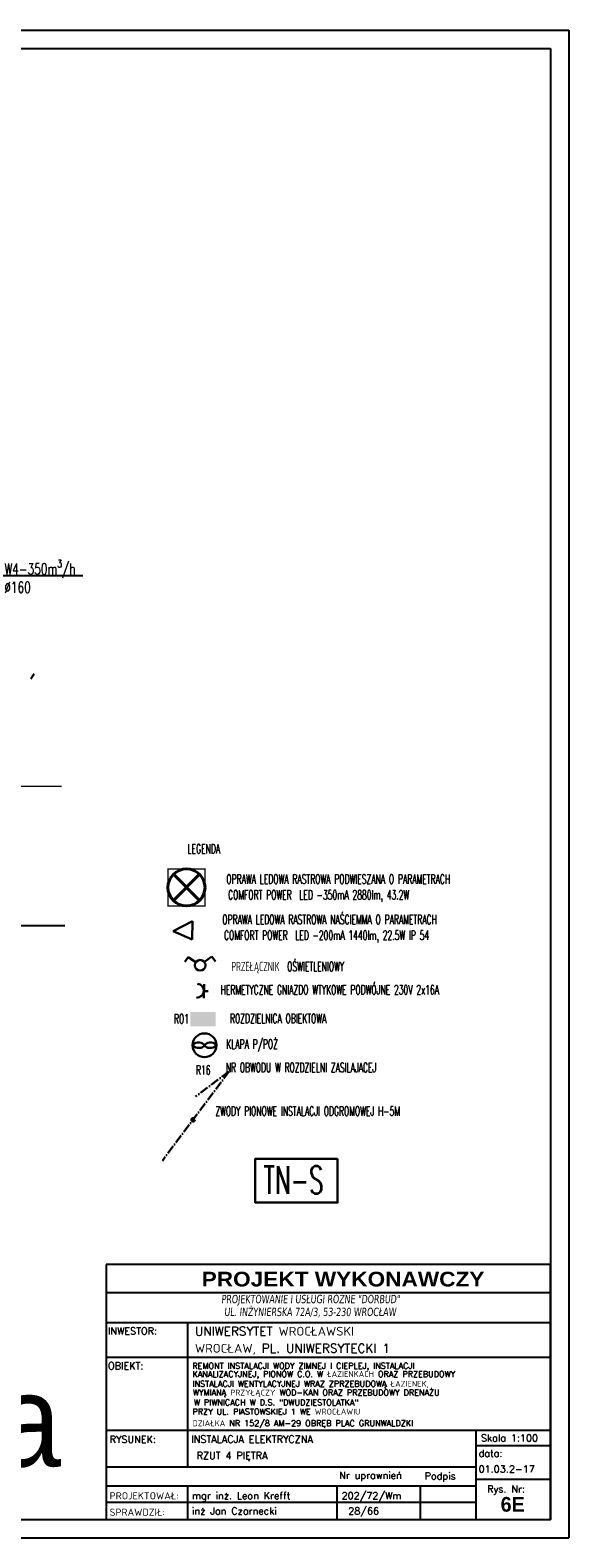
# Model space of a CAD drawing. Header units: millimetres. Extents: x -6513 to 30474, y -6915 to 65597.
# Tile 187 of 256: x 7595 to 8328, y 15786 to 17836. Entities that reach past the tile are written whole.
import ezdxf
from ezdxf.enums import TextEntityAlignment as Align

# ---------------------------------------------------------------- set-up
doc = ezdxf.new("R2010")
doc.units = ezdxf.units.MM
doc.linetypes.add('ACAD_ISO10W100', pattern=[18, 12, -3, 0, -3])
for name, color, linetype, lineweight in [('A_cienka', 8, 'Continuous', 5), ('A_linia przekroj', 8, 'Continuous', 25), ('DB-WM-wywiew-opis', 8, 'Continuous', 25), ('E_gniazda wtykowe', 1, 'Continuous', 30), ('E_oświetlenie', 1, 'Continuous', 30), ('E_technologia', 1, 'ACAD_ISO10W100', 30), ('R-TABELKA', 8, 'Continuous', 25)]:
    doc.layers.add(name, color=color, linetype=linetype, lineweight=lineweight)
doc.styles.add('romans', font='romans.shx', dxfattribs={"width": 0.8, "oblique": 5})
doc.styles.add('SIMPLEXD', font='SIMPLEX.SHX', dxfattribs={"width": 0.6})
doc.styles.get("Standard").update_dxf_attribs({"font": 'txt.shx', "width": 0.9})
doc.styles.add('styl Arial', font='ARIAL.TTF', dxfattribs={"width": 0.9})
doc.styles.add('TECHNICBOLD', font='teb_____.pfb')

# ---------------------------------------------------------------- blocks, each defined once
blk = doc.blocks.new('raster')
at = {"layer": 'E_oświetlenie', "lineweight": 40}
for p, q in [((-21.2, 21.2), (21.2, -21.2)), ((21.2, 21.2), (-21.2, -21.2))]:
    blk.add_line(p, q, dxfattribs=at)
at = {"layer": 'E_oświetlenie', "const_width": 2}
blk.add_lwpolyline([(-30, -30), (30, -30), (30, 30), (-30, 30)], close=True, dxfattribs=at)
at = {"layer": 'E_oświetlenie', "lineweight": 40}
blk.add_circle((0, 0), 30, dxfattribs=at)
blk = doc.blocks.new('gw1')
at = {"layer": 'E_gniazda wtykowe'}
for p, q in [((99083.8, 55833.1), (99083.8, 55845.4)), ((99083.8, 55839.3), (99080.1, 55839.3))]:
    blk.add_line(p, q, dxfattribs=at)
blk.add_arc((99089.8, 55839), 6.04, 87.7958, 267.7958, dxfattribs=at)

msp = doc.modelspace()

# ---------------------------------------------------------------- hatches: boundary and pattern name
at = {"layer": 'E_oświetlenie'}
for points in [[(7813.004, 16490.716), (7847.809, 16490.716), (7847.809, 16500.796), (7813.004, 16500.796)], [(7813.004, 16481.329), (7847.809, 16481.329), (7847.809, 16491.409), (7813.004, 16491.409)]]:
    msp.add_hatch(color=256, dxfattribs=at).paths.add_polyline_path(points)

# ---------------------------------------------------------------- linework, layer by layer
at = {"layer": 'A_cienka'}
msp.add_line((7483.489, 16807.577), (7638.111, 16807.577), dxfattribs=at)
at = {"layer": 'DB-WM-wywiew-opis'}
for points in [[(7666.814, 17093.691), (7556.664, 17093.691), (7490.709, 17042.949)], [(7642.607, 16617.829), (7531.457, 16617.829), (7489.209, 16559.949)]]:
    msp.add_lwpolyline(points, dxfattribs=at)
at = {"layer": 'E_oświetlenie'}
for p, q in [((7600.826, 16960.684), (7596.125, 16953.907)), ((7789.836, 16610.522), (7815.889, 16624.062)), ((7789.836, 16610.522), (7815.533, 16599.279)), ((7815.533, 16599.279), (7815.889, 16624.062)), ((7810.252, 16575.45), (7805.551, 16568.674)), ((7820.544, 16568.31), (7810.252, 16575.45)), ((7832.266, 16568.906), (7842.511, 16576.114)), ((7842.511, 16576.114), (7847.257, 16569.369)), ((7831.115, 16456.856), (7833.64, 16453.938)), ((7833.64, 16456.856), (7831.115, 16453.938))]:
    msp.add_line(p, q, dxfattribs=at)
at = {"layer": 'E_oświetlenie', "const_width": 1.05}
msp.add_lwpolyline([(7815.889, 16624.062), (7789.836, 16610.522), (7815.533, 16599.279)], close=True, dxfattribs=at)
at = {"layer": 'E_oświetlenie'}
msp.add_lwpolyline([(8013.428, 16301.035), (7901.525, 16301.035), (7901.525, 16241.593), (8013.428, 16241.593)], close=True, dxfattribs=at)
for centre, radius in [((7826.503, 16564.176), 7.252), ((7832.377, 16455.397), 16.199)]:
    msp.add_circle(centre, radius, dxfattribs=at)
for centre, start_param, end_param in [((7824.369, 16455.397), 3.54986568, 9.01650493), ((7840.386, 16455.397), 0.40827303, 5.87491228)]:
    msp.add_ellipse(centre, major_axis=(-7.35, 0), ratio=0.5, start_param=start_param, end_param=end_param, dxfattribs=at)
at = {"layer": 'E_technologia'}
for q in [(7775.107, 16298.297), (7820.371, 16385.781)]:
    msp.add_line((7865.701, 16419.665), q, dxfattribs=at)
msp.add_circle((7816.932, 16354.123), 2.377, dxfattribs=at)
at = {"layer": 'R-TABELKA'}
for p, q in [((-3136.084, 17835.732), (8327.828, 17835.732)), ((8327.828, 17835.732), (8327.828, 15785.648)), ((-3011.084, 17810.732), (8302.828, 17810.732)), ((8302.828, 17810.732), (8302.828, 15810.648)), ((8302.828, 16157.382), (7698.818, 16157.382)), ((8302.828, 16157.382), (7698.818, 16157.382)), ((8302.828, 16118.795), (7698.818, 16118.795)), ((8302.828, 16118.795), (7698.818, 16118.795)), ((8302.828, 16078.219), (7698.818, 16078.219)), ((8302.828, 16078.219), (7698.818, 16078.219)), ((7809.118, 16078.219), (7809.118, 15881.934)), ((7809.118, 16078.219), (7809.118, 15881.934)), ((8302.828, 16030.803), (7698.818, 16030.803)), ((8302.828, 16030.803), (7698.818, 16030.803)), ((8302.828, 15931.55), (7698.818, 15931.55)), ((8302.828, 15931.55), (7698.818, 15931.55)), ((8201.523, 15881.934), (7698.818, 15881.934)), ((8201.523, 15881.934), (7698.818, 15881.934)), ((8200.846, 15855.701), (7698.818, 15855.701)), ((8200.846, 15855.701), (7698.818, 15855.701)), ((8200.846, 15855.701), (7698.818, 15855.701)), ((8200.846, 15855.701), (7698.818, 15855.701)), ((7809.118, 15855.701), (7809.118, 15854.392)), ((7809.118, 15855.701), (7809.118, 15810.648)), ((7809.118, 15855.701), (7809.118, 15854.392)), ((7809.118, 15855.701), (7809.118, 15810.648)), ((8200.846, 15833.707), (7698.818, 15833.707)), ((8200.846, 15833.707), (7698.818, 15833.707)), ((-3011.084, 15810.648), (8302.828, 15810.648)), ((-3136.084, 15785.648), (8327.828, 15785.648))]:
    msp.add_line(p, q, dxfattribs=at)
at = {"layer": 'R-TABELKA', "flags": 128}
for points in [[(7698.818, 15810.648), (8302.828, 15810.648), (8302.828, 16157.382)], [(7698.818, 16157.382), (7698.818, 15810.648)], [(7698.818, 15810.648), (8302.828, 15810.648), (8302.828, 16157.382)], [(7698.818, 16157.382), (7698.818, 15810.648)], [(7698.818, 15810.648), (8302.828, 15810.648), (8302.828, 16157.382)], [(8201.523, 15931.55), (8201.523, 15810.648)], [(8201.523, 15931.55), (8201.523, 15810.648)], [(8201.523, 15911.063), (8303.505, 15911.063)], [(8201.523, 15911.063), (8303.505, 15911.063)], [(8012.227, 15855.701), (8012.227, 15810.648)], [(8012.227, 15855.701), (8012.227, 15810.648)], [(8125.88, 15855.701), (8125.88, 15810.648)], [(8125.88, 15855.701), (8125.88, 15810.648)], [(8201.523, 15865.352), (8303.505, 15865.352)], [(8201.523, 15865.352), (8303.505, 15865.352)]]:
    msp.add_lwpolyline(points, dxfattribs=at)

# ---------------------------------------------------------------- block references
at = {"layer": 'E_oświetlenie', "lineweight": 40, "xscale": 0.8399999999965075, "yscale": 0.8400000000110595, "zscale": 0.8399999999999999, "rotation": 180}
msp.add_blockref('raster', (7807.893, 16670.053), dxfattribs=at)
at = {"layer": 'E_oświetlenie', "xscale": 1.575000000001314, "yscale": 1.575000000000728, "zscale": 1.575, "rotation": 178.7624398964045}
msp.add_blockref('gw1', (165751.645, 101084.812), dxfattribs=at)

# ---------------------------------------------------------------- texts
at = {"layer": 'A_linia przekroj', "insert": (6746.427, 16007.6), "char_height": 125, "width": 15819.53733, "attachment_point": 1, "style": 'styl Arial'}
msp.add_mtext('rzut IV piętra ', dxfattribs=at)
at = {"layer": 'DB-WM-wywiew-opis', "insert": (7560.279, 17115.724), "char_height": 15, "width": 37.14159, "attachment_point": 1}
msp.add_mtext('\\A1;{\\Fsimplex|c238;\\W0.7;W4-350m\\H0.7x;\\S3^ ;\\H1.4286x;/h\\P%%C160}', dxfattribs=at)
at = {"layer": 'E_oświetlenie', "style": 'SIMPLEXD', "width": 0.6}
for s, height, p in [('LEGENDA', 12.6, (7809.255, 16716.333)), ('OPRAWA LEDOWA RASTROWA PODWIESZANA O PARAMETRACH  ', 12.6, (7862.111, 16675.114)), ('COMFORT POWER  LED -350mA 2880lm, 43.2W', 12.6, (7864.428, 16653.704)), ('OPRAWA LEDOWA RASTROWA NAŚCIEMMA O PARAMETRACH  ', 12.6, (7856.628, 16620.138)), ('COMFORT POWER  LED -200mA 1440lm, 22.5W IP 54', 12.6, (7858.944, 16598.728)), ('PRZEŁĄCZNIK  OŚWIETLENIOWY', 12.6, (7868.902, 16556.24)), ('HERMETYCZNE GNIAZDO WTYKOWE PODWÓJNE 230V 2x16A', 12.6, (7854.184, 16524.678)), ('RO1', 12.6, (7790.885, 16485.13)), ('ROZDZIELNICA OBIEKTOWA', 12.6, (7867.101, 16485.564)), ('KLAPA P/POŻ', 12.6, (7861.887, 16450.697)), ('R16', 12.6, (7820.847, 16415.468)), ('NR OBWODU W ROZDZIELNI ZASILAJACEJ', 12.6, (7861.276, 16418.921)), ('ZWODY PIONOWE INSTALACJI ODGROMOWEJ H-5M', 12.6, (7847.095, 16359.669)), ('TN-S', 37.8, (7912.53, 16253.275))]:
    msp.add_text(s, height=height, dxfattribs=at).set_placement(p)
at = {"layer": 'R-TABELKA', "style": 'TECHNICBOLD', "width": 1.15}
msp.add_text('PROJEKT WYKONAWCZY', height=20, dxfattribs=at).set_placement((8020.776, 16127.436), align=Align.CENTER)
msp.add_text('PROJEKT WYKONAWCZY', height=20, dxfattribs=at).set_placement((8020.776, 16127.436), align=Align.CENTER)
at = {"layer": 'R-TABELKA', "style": 'romans'}
for s, height, p in [('UNIWERSYTET WROCŁAWSKI', 12, (7819.406, 16060.602)), ('UNIWERSYTET WROCŁAWSKI', 12, (7819.406, 16060.602)), ('INWESTOR:', 9.6, (7701.23, 16062.162)), ('INWESTOR:', 9.6, (7701.23, 16062.162)), ('WROCŁAW, PL. UNIWERSYTECKI 1', 12, (7819.406, 16037.39)), ('WROCŁAW, PL. UNIWERSYTECKI 1', 12, (7819.406, 16037.39)), ('OBIEKT:', 9.6, (7701.23, 16014.746)), ('OBIEKT:', 9.6, (7701.23, 16014.746)), ('REMONT INSTALACJI WODY ZIMNEJ I CIEPLEJ, INSTALACJI', 8, (7815.871, 16015.543)), ('KANALIZACYJNEJ, PIONÓW C.O. W ŁAZIENKACH ORAZ PRZEBUDOWY', 8, (7816.018, 16004.355)), ('INSTALACJI WENTYLACYJNEJ WRAZ ZPRZEBUDOWĄ ŁAZIENEK,', 8, (7816.018, 15991.105)), ('WYMIANĄ PRZYŁĄCZY WOD-KAN ORAZ PRZEBUDOWY DRENAŻU', 8, (7816.608, 15979.18)), ('W PIWNICACH W D.S. "DWUDZIESTOLATKA"', 8, (7817.934, 15965.783)), ('PRZY UL. PIASTOWSKIEJ 1 WE WROCŁAWIU', 8, (7816.019, 15953.269)), ('DZIAŁKA NR 152/8 AM-29 OBRĘB PLAC GRUNWALDZKI ', 8, (7816.105, 15937.487)), ('RYSUNEK:', 9.6, (7703.416, 15914.903)), ('RYSUNEK:', 9.6, (7703.416, 15914.903)), ('INSTALACJA ELEKTRYCZNA ', 9.6, (7814.42, 15915.012)), ('Skala 1:100', 9.6, (8208.265, 15916.694)), ('Skala 1:100', 9.6, (8208.265, 15916.694)), ('RZUT 4 PIĘTRA', 9.6, (7821.828, 15892.809)), ('data:', 9.6, (8205.141, 15895.683)), ('data:', 9.6, (8205.141, 15895.683)), ('Nr uprawnień', 9.6, (8015.59, 15865.961)), ('Nr uprawnień', 9.6, (8015.59, 15865.961)), ('Podpis', 9.6, (8131.694, 15865.04)), ('Podpis', 9.6, (8131.694, 15865.04)), ('01.03.2-17', 9.6, (8205.141, 15874.346)), ('01.03.2-17', 9.6, (8205.141, 15874.346)), ('PROJEKTOWAŁ:', 9.6, (7703.416, 15838.042)), ('PROJEKTOWAŁ:', 9.6, (7703.416, 15838.042)), ('mgr inż. Leon Krefft', 9.6, (7815.425, 15838.042)), ('mgr inż. Leon Krefft', 9.6, (7815.425, 15838.042)), ('202/72/Wm', 9.6, (8018.739, 15838.042)), ('202/72/Wm', 9.6, (8018.739, 15838.042)), ('Rys. Nr:', 9.6, (8216.774, 15847.29)), ('Rys. Nr:', 9.6, (8216.774, 15847.29)), ('SPRAWDZIŁ:', 9.6, (7703.416, 15815.707)), ('SPRAWDZIŁ:', 9.6, (7703.416, 15815.707)), ('inż Jan Czarnecki', 9.6, (7815.425, 15817.353)), ('inż Jan Czarnecki', 9.6, (7815.425, 15817.353)), ('28/66', 9.6, (8027.763, 15817.353)), ('28/66', 9.6, (8027.763, 15817.353))]:
    msp.add_text(s, height=height, dxfattribs=at).set_placement(p)
at = {"layer": 'R-TABELKA', "style": 'TECHNICBOLD'}
msp.add_text('6E', height=20, dxfattribs=at).set_placement((8251.44, 15821.242), align=Align.CENTER)
at = {"layer": 'R-TABELKA', "char_height": 11.39062, "attachment_point": 1, "style": 'romans'}
for s, insert in [('{\\fTahoma|b0|i0|c238|p34;PROJEKTOWANIE I USŁUGI RÓŻNE "DORBUD" }', (7855.172, 16116.051)), ('{\\fTahoma|b0|i0|c238|p34;PROJEKTOWANIE I USŁUGI RÓŻNE "DORBUD" }', (7855.172, 16116.051)), ('{\\fTahoma|b0|i0|c238|p34;UL. INŻYNIERSKA 72A/3, 53-230 WROCŁAW}', (7859.142, 16098.629)), ('{\\fTahoma|b0|i0|c238|p34;UL. INŻYNIERSKA 72A/3, 53-230 WROCŁAW}', (7859.142, 16098.629))]:
    msp.add_mtext(s, dxfattribs=dict(at, insert=insert))

doc.saveas('drawing.dxf')
